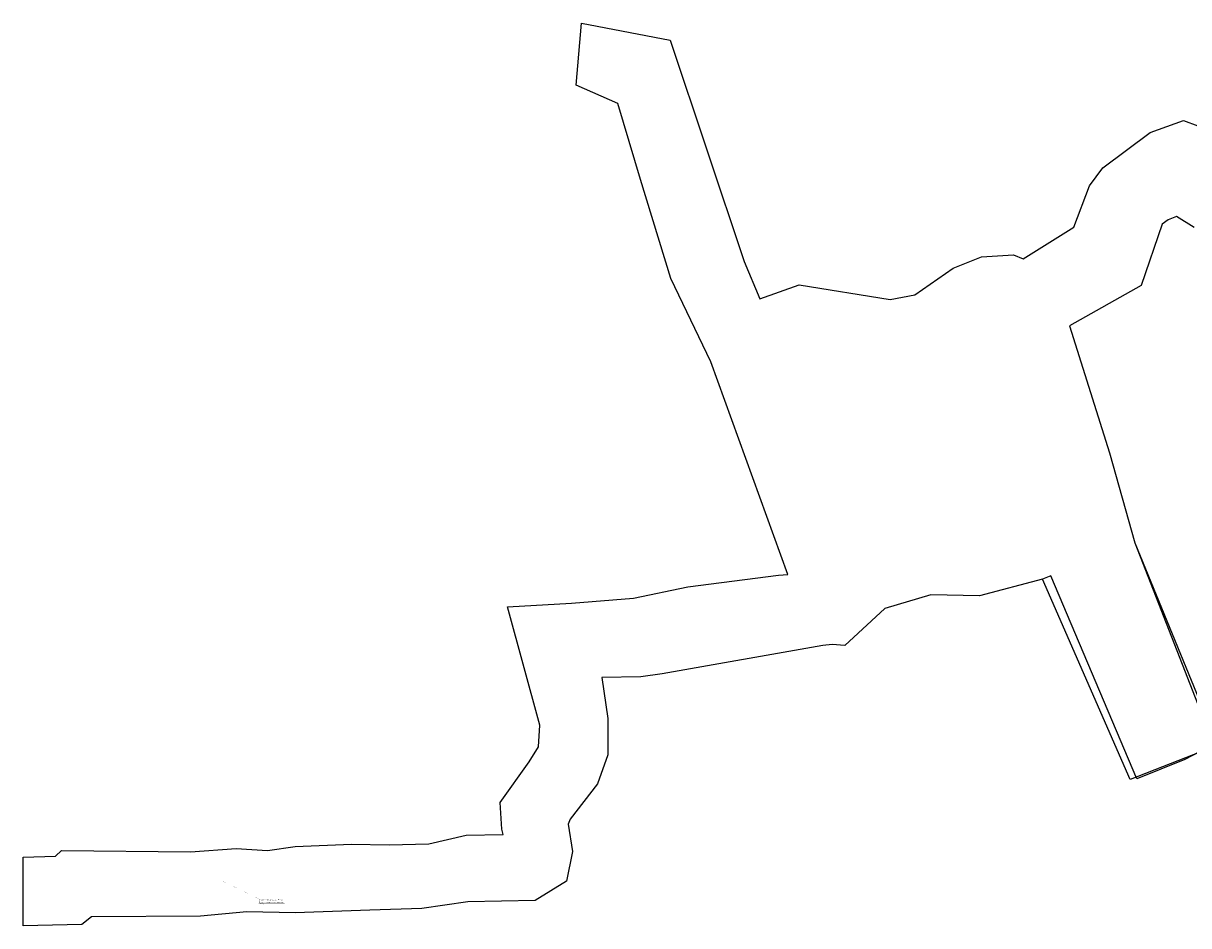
# Model space of a CAD drawing. Header units: metres. Extents: x 163463 to 198797, y 577287 to 592106.
# Tile 1 of 64: x 189633 to 194215, y 581743 to 585293. Entities that reach past the tile are written whole.
import ezdxf

# ---------------------------------------------------------------- set-up
doc = ezdxf.new("R2010")
doc.units = ezdxf.units.M
doc.layers.add('Omtrek', color=7, linetype='Continuous')
doc.layers.add('X-XX-AL-T25', color=7, linetype='Continuous', lineweight=25)
doc.styles.add('NLCS-ISO-M2000-T25', font='NLCS-ISO.ttf', dxfattribs={"height": 5})

msp = doc.modelspace()

# ---------------------------------------------------------------- linework, layer by layer
msp.add_lwpolyline([(194236.546, 584490.236), (194166.702, 584533.859), (194134.002, 584519.931), (194110.11, 584503.218), (194027.759, 584261.173), (193746.695, 584103.065), (193904.153, 583603.441), (194003.438, 583249.6), (194312.711, 582456.621), (194199.603, 582396.772), (194010.591, 582321.336), (193672.336, 583119.115), (193640.658, 583106.631), (193393.081, 583040.315), (193201.476, 583045.388), (193020.397, 582991.411), (192862.692, 582845.684), (192813.512, 582850.046), (192776.248, 582845.189), (192145.335, 582733.54), (192061.188, 582722.728), (191907.792, 582718.996), (191931.766, 582558.135), (191931.766, 582415.041), (191890.424, 582300.821), (191782.704, 582162.179), (191774.875, 582141.991), (191792.567, 582035.41), (191768.81, 581917.839), (191645.921, 581842.363), (191381.154, 581837.011), (191200.035, 581811.388), (190995.778, 581804.614), (190701.737, 581793.567), (190512.09, 581797.842), (190329.504, 581780.465), (189901.475, 581778.398), (189863.404, 581748.39), (189633.006, 581743.067), (189633.006, 582012.693), (189759.646, 582016.928), (189783.206, 582038.66), (190290.965, 582034.178), (190469.855, 582046.953), (190593.179, 582038.818), (190701.927, 582054.401), (190923.038, 582063.53), (191071.691, 582061.426), (191227.854, 582065.319), (191374.504, 582098.838), (191520.227, 582102.505), (191514.966, 582122.768), (191508.507, 582227.699), (191621.666, 582387.817), (191658.031, 582446.738), (191663.433, 582531.762), (191536.878, 582997.367), (191788.661, 583011.988), (192032.424, 583032.212), (192245.163, 583076.229), (192601.808, 583122.778), (192639.298, 583124.672), (192335.757, 583961.157), (192178.306, 584288.83), (192059.371, 584678.388), (191970.748, 584977.308), (191807.073, 585050.523), (191828.203, 585293.349), (192176.755, 585226.759), (192467.527, 584355.714), (192528.375, 584209.027), (192683.422, 584264.84), (193041.402, 584206.631), (193138.363, 584224.513), (193288.706, 584329.906), (193399.92, 584374.671), (193525.979, 584381.854), (193563.705, 584367.192), (193763.581, 584491.05), (193824.425, 584654.127), (193877.176, 584724.415), (194063.028, 584864.049), (194195.104, 584911.187), (194250.946, 584889.815)])
at = {"layer": 'Omtrek', "flags": 128}
msp.add_lwpolyline([(194236.546, 584490.236), (194166.702, 584533.859), (194134.002, 584519.931), (194110.11, 584503.218), (194027.759, 584261.173), (193746.695, 584103.065), (193904.153, 583603.441), (194003.438, 583249.6), (194328.993, 582453.381), (193984.825, 582318.731), (193640.658, 583106.631), (193393.081, 583040.315), (193201.476, 583045.388), (193020.397, 582991.411), (192862.692, 582845.684), (192813.512, 582850.046), (192776.248, 582845.189), (192145.335, 582733.54), (192061.188, 582722.728), (191907.792, 582718.996), (191931.766, 582558.135), (191931.766, 582415.041), (191890.424, 582300.821), (191782.704, 582162.179), (191774.875, 582141.991), (191792.567, 582035.41), (191768.81, 581917.839), (191645.921, 581842.363), (191381.154, 581837.011), (191200.035, 581811.388), (190995.778, 581804.614), (190701.737, 581793.567), (190512.09, 581797.842), (190329.504, 581780.465), (189901.475, 581778.398), (189863.404, 581748.39), (189633.006, 581743.067), (189633.006, 582012.693), (189759.646, 582016.928), (189783.206, 582038.66), (190290.965, 582034.178), (190469.855, 582046.953), (190593.179, 582038.818), (190701.927, 582054.401), (190923.038, 582063.53), (191071.691, 582061.426), (191227.854, 582065.319), (191374.504, 582098.838), (191520.227, 582102.505), (191514.966, 582122.768), (191508.507, 582227.699), (191621.666, 582387.817), (191658.031, 582446.738), (191663.433, 582531.762), (191536.878, 582997.367), (191788.661, 583011.988), (192032.424, 583032.212), (192245.163, 583076.229), (192601.808, 583122.778), (192639.298, 583124.672), (192335.757, 583961.157), (192178.306, 584288.83), (192059.371, 584678.388), (191970.748, 584977.308), (191807.073, 585050.523), (191828.203, 585293.349), (192176.755, 585226.759), (192467.527, 584355.714), (192528.375, 584209.027), (192683.422, 584264.84), (193041.402, 584206.631), (193138.363, 584224.513), (193288.706, 584329.906), (193399.92, 584374.671), (193525.979, 584381.854), (193563.705, 584367.192), (193763.581, 584491.05), (193824.425, 584654.127), (193877.176, 584724.415), (194063.028, 584864.049), (194195.104, 584911.187), (194250.946, 584889.815)], dxfattribs=at)
at = {"layer": 'X-XX-AL-T25', "color": 1, "const_width": 0.2, "flags": 128}
msp.add_lwpolyline([(190558.431, 581849.188), (190416.37, 581918.134)], dxfattribs=at)
at = {"layer": 'X-XX-AL-T25', "color": 1, "const_width": 0.2}
msp.add_lwpolyline([(190558.431, 581830.438), (190660.868, 581830.438), (190660.868, 581849.188), (190558.431, 581849.188)], close=True, dxfattribs=at)

# ---------------------------------------------------------------- texts
at = {"layer": 'X-XX-AL-T25', "color": 1, "insert": (190559.931, 581847.688), "char_height": 2.5, "attachment_point": 1, "style": 'NLCS-ISO-M2000-T25'}
msp.add_mtext_dynamic_manual_height_columns('Onderlinge afstand tussen het transformatorstation en de insteek nieuw te realiseren haven dient minimaal 3,00m te zijn.\\PBij de zinker van de waterleiding dient deze afstand minimaal 1,00m te zijn.', width=99.43699, gutter_width=25, heights=[0], dxfattribs=at)

doc.saveas('drawing.dxf')
